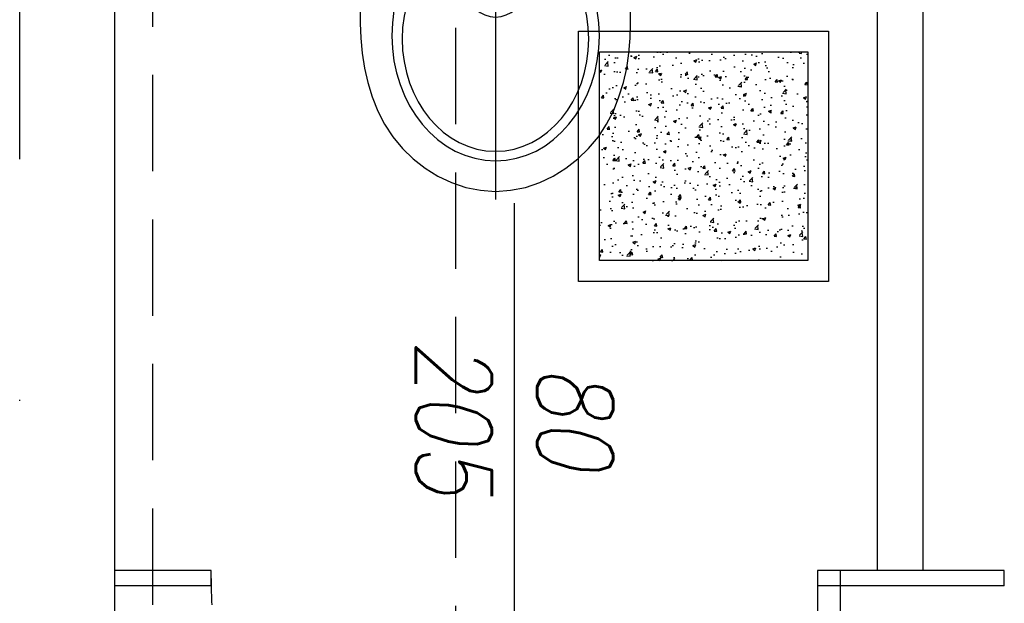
# Model space of a CAD drawing. Header units: millimetres. Extents: x 28600 to 181045, y -399112 to -163690.
# Tile 109 of 256: x 60812 to 60942, y -197879 to -197802. Entities that reach past the tile are written whole.
import ezdxf
from ezdxf.enums import TextEntityAlignment as Align

# ---------------------------------------------------------------- set-up
doc = ezdxf.new("R2010")
doc.units = ezdxf.units.MM
doc.linetypes.add('DASHDOT', pattern=[25.4, 12.7, -6.35, 0, -6.35])
doc.linetypes.add('HIDDEN', pattern=[9.525, 6.35, -3.175])
doc.layers.get('0').update_dxf_attribs({"color": 8})
for name, color, linetype in [('!! 0_ Istn-sciany', 8, 'Continuous'), ('!! 0_Istn-cienka', 8, 'Continuous'), ('!! 1_drzwi opis', 8, 'Continuous'), ('!! 1_drzwi-linia', 8, 'Continuous'), ('!! 1_zabudowa GK', 8, 'Continuous'), ('!! 2_wypos-sanitarne', 8, 'Continuous'), ('0-osie-liniA', 8, 'DASHDOT'), ('E1', 2, 'Continuous')]:
    doc.layers.add(name, color=color, linetype=linetype)
doc.styles.add('50', font='ROMANS.shx', dxfattribs={"width": 0.8, "height": 10})
doc.styles.add('ARCHETYP', font='romans.shx', dxfattribs={"height": 15})

# ---------------------------------------------------------------- blocks, each defined once
blk = doc.blocks.new('A$C324a30b8')
for points in [[(0.1755, 0), (0.1769, -0.1196), (0.178, -0.2392), (0.1783, -0.4783), (0.1776, -0.4982), (0.1759, -0.5178), (0.1727, -0.5374), (0.1685, -0.5566), (0.1626, -0.5755), (0.1552, -0.5941), (0.1462, -0.6115), (0.1353, -0.6283), (0.1227, -0.6434), (0.1084, -0.6573), (0.0927, -0.6696), (0.0759, -0.6801), (0.058, -0.6885), (0.0392, -0.6948), (0.0196, -0.6986), (0, -0.7), (-0.0199, -0.6986), (-0.0395, -0.6948), (-0.0584, -0.6885), (-0.0762, -0.6801), (-0.093, -0.6696), (-0.1087, -0.6573), (-0.1227, -0.6434), (-0.1357, -0.6283), (-0.1465, -0.6115), (-0.1556, -0.5941), (-0.1629, -0.5755), (-0.1689, -0.5566), (-0.1731, -0.5374), (-0.1759, -0.5178), (-0.1776, -0.4982), (-0.1783, -0.4783), (-0.178, -0.2392), (-0.1773, -0.1196), (-0.1755, 0)], [(0, 0.0105), (0, -0.7108)], [(-0.1755, 0), (0.1755, 0)], [(-0.0776, -0.2446), (-0.0776, -0.2955)], [(0.0773, -0.2475), (0.0773, -0.293)], [(-0.1038, -0.2699), (-0.0514, -0.2699)], [(0.051, -0.2699), (0.1024, -0.2699)]]:
    blk.add_lwpolyline(points)
for points in [[(-0.0776, -0.2773), (-0.0748, -0.2769), (-0.0724, -0.2752), (-0.0706, -0.2727), (-0.0699, -0.2699), (-0.0706, -0.2671), (-0.0724, -0.2647), (-0.0748, -0.2629), (-0.0776, -0.2622), (-0.0804, -0.2629), (-0.0829, -0.2647), (-0.0846, -0.2671), (-0.085, -0.2699), (-0.0846, -0.2727), (-0.0829, -0.2752), (-0.0804, -0.2769)], [(-0.0448, -0.379), (-0.0444, -0.3759), (-0.043, -0.3731), (-0.0413, -0.3706), (-0.0385, -0.3689), (-0.0294, -0.3654), (-0.0196, -0.3629), (-0.0098, -0.3612), (0, -0.3608), (0.0098, -0.3612), (0.0196, -0.3629), (0.029, -0.3654), (0.0385, -0.3689), (0.0409, -0.3706), (0.043, -0.3731), (0.0441, -0.3759), (0.0444, -0.379), (0.0437, -0.4073), (0.0427, -0.4213), (0.0399, -0.4353), (0.0378, -0.4423), (0.0346, -0.4486), (0.0308, -0.4549), (0.0259, -0.4601), (0.0203, -0.4643), (0.014, -0.4675), (0.007, -0.4696), (0, -0.4703), (-0.0073, -0.4696), (-0.014, -0.4675), (-0.0206, -0.4643), (-0.0262, -0.4601), (-0.0308, -0.4549), (-0.0346, -0.4486), (-0.0378, -0.4423), (-0.0399, -0.4353), (-0.0427, -0.4213), (-0.0441, -0.4073)]]:
    blk.add_lwpolyline(points, close=True)
blk.add_circle((0.0774, -0.2698), 0.00752)
for centre, major_axis, ratio in [((-0.0002, -0.4948), (0, -0.165), 0.829441), ((0, -0.4991), (0, -0.1481), 0.831158)]:
    blk.add_ellipse(centre, major_axis=major_axis, ratio=ratio, start_param=0, end_param=6.283185)
blk = doc.blocks.new('drzwi 80-205')
blk.add_lwpolyline([(61128.31, -197571.09), (61128.31, -197491.09), (61131.31, -197491.09), (61131.31, -197571.09)], close=True)
blk.add_lwpolyline([(61088.31, -197551.09), (61088.31, -197591.09)])
at = {"linetype": 'HIDDEN'}
blk.add_arc((61128.31, -197571.09), 80, 88.0898, 180, dxfattribs=at)
blk = doc.blocks.new('1_ok-opis')
blk.add_line((0, 111.61), (0, 50))
for points in [[(-17, 128.61), (-17, 143.61)], [(17, 128.61), (17, 143.61)]]:
    blk.add_lwpolyline(points)
for centre, start, end in [((0, 143.61), 0, 180), ((0, 128.61), 180, 0)]:
    blk.add_arc(centre, 17, start, end)
at = {"style": 'ARCHETYP'}
for tag, height, rotation, p in [('NR', 12, 90, (0, 136.9)), ('NR', 12, 270, (0, 136.9)), ('SZEROKOŚĆ', 10, 270, (8, 78.29)), ('SZEROKOŚĆ', 10, 90, (-8, 78.29)), ('WYSOKOŚĆ', 10, 270, (-8, 78.29)), ('WYSOKOŚĆ', 10, 90, (8, 78.29))]:
    blk.add_attdef(tag, text='', height=height, rotation=rotation, dxfattribs=at).set_placement(p, align=Align.MIDDLE)
blk = doc.blocks.new('A$C33CB33F5')
at = {"layer": 'E1'}
h = blk.add_hatch(dxfattribs=at)
h.set_pattern_fill('AR-CONC', color=256)
h.set_pattern_definition([(50, (7522.688, -14898.817), (7.1726018, -0.6275213), [0.75, -8.25]), (355, (7522.688, -14898.817), (-1.3875133, 7.5219213), [0.6, -6.6]), (100.451444, (7523.286, -14898.869), (5.7850885, 6.8944), [0.637402, -7.011421]), (46.1842, (7522.688, -14896.817), (10.6724133, -1.655193), [1.125, -12.375]), (96.635635, (7523.578, -14896.955), (9.3466195, 9.741186), [0.9561034, -10.5171376]), (351.184164, (7522.688, -14896.817), (9.3466195, 9.741186), [0.9, -9.9]), (21, (7523.688, -14897.317), (5.9690705, -4.026189), [0.75, -8.25]), (326, (7523.688, -14897.317), (2.4331533, 7.2515005), [0.6, -6.6]), (71.451445, (7524.1856, -14897.6525), (8.4022238, 3.2253115), [0.637402, -7.011421]), (37.5, (7522.6882, -14898.817), (0.12159855, 3.32893854), [0, -6.52, 0, -6.7, 0, -6.625]), (7.5, (7522.688, -14898.817), (2.6306954, 3.9441171), [0, -3.82, 0, -6.37, 0, -2.525]), (327.5, (7520.4582, -14898.817), (5.33822436, -0.2255487), [0, -2.5, 0, -7.8, 0, -10.35]), (317.5, (7519.458, -14898.817), (5.8318617, 1.0010498), [0, -3.25, 0, -5.18, 0, -7.35])])
h.paths.add_polyline_path([(25, -25), (25, 25), (-25, 25), (-25, -25)])
for points in [[(-30, 30), (30, 30), (30, -30), (-30, -30)], [(-25, 25), (25, 25), (25, -25), (-25, -25)]]:
    blk.add_lwpolyline(points, close=True, dxfattribs=at)

msp = doc.modelspace()

# ---------------------------------------------------------------- linework, layer by layer
at = {"layer": '!! 0_ Istn-sciany'}
msp.add_lwpolyline([(60824.56735, -197630.12813), (60824.56735, -198096.12813)], dxfattribs=at)
at = {"layer": '!! 0_Istn-cienka', "linetype": 'HIDDEN', "ltscale": 2}
for points in [[(60829.56735, -197371.12813), (60829.56735, -197941.12813)], [(60869.56735, -197441.12813), (60869.56735, -197971.12813)]]:
    msp.add_lwpolyline(points, dxfattribs=at)
at = {"layer": '!! 1_zabudowa GK'}
for points in [[(60925.19051, -197734.62813), (60925.19051, -197874.62813)], [(60931.19051, -197734.62813), (60931.19051, -197874.62813)], [(60837.33723, -197874.62813), (60824.56735, -197874.62813)], [(60837.33723, -197876.62813), (60837.33723, -197874.62813)], [(60941.95648, -197874.62813), (60917.33723, -197874.62813)], [(60917.33723, -197876.62813), (60917.33723, -197874.62813)], [(60941.95648, -197876.62813), (60941.95648, -197874.62813)], [(60837.33723, -197876.62813), (60824.56735, -197876.62813)], [(60941.95648, -197876.62813), (60917.33723, -197876.62813)]]:
    msp.add_lwpolyline(points, dxfattribs=at)
at = {"layer": '0-osie-liniA', "ltscale": 5}
msp.add_lwpolyline([(60812.06735, -199599.773), (60812.06735, -193580.95023)], dxfattribs=at)

# ---------------------------------------------------------------- block references
at = {"layer": '!! 1_drzwi opis'}
ref = msp.add_blockref('1_ok-opis', (60877.33724, -197776.17696), dxfattribs=dict(at, xscale=-1, rotation=179.9999963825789))
ref.add_attrib('WYSOKOŚĆ', '80', dxfattribs={"layer": '0', "height": 10, "rotation": 269.9999964, "style": '50', "oblique": 10, "width": 0.8}).set_placement((60885.33723, -197854.46781), align=Align.MIDDLE)
ref.add_attrib('SZEROKOŚĆ', '205', dxfattribs={"layer": '0', "height": 10, "rotation": 269.9999964, "style": '50', "oblique": 10, "width": 0.8}).set_placement((60869.33723, -197854.46781), align=Align.MIDDLE)
ref.add_attrib('NR', 'Dw', dxfattribs={"layer": '0', "height": 10, "rotation": 269.9999964, "style": '50', "oblique": 10, "width": 0.8}).set_placement((60877.33723, -197904.78821), align=Align.MIDDLE)
at = {"layer": '!! 1_drzwi-linia', "xscale": -1, "rotation": 180}
msp.add_blockref('drzwi 80-205', (-210.97643, -395445.71644), dxfattribs=at)
at = {"layer": '!! 2_wypos-sanitarne', "xscale": -100, "yscale": 100, "zscale": 100}
msp.add_blockref('A$C324a30b8', (60874.83287, -197754.62813), dxfattribs=at)
at = {"layer": 'E1', "color": 4, "ltscale": 20, "xscale": 0.55, "yscale": 0.55, "zscale": 0.55}
msp.add_blockref('A$C33CB33F5', (60902.28472, -197820.00313), dxfattribs=at)

doc.saveas('drawing.dxf')
